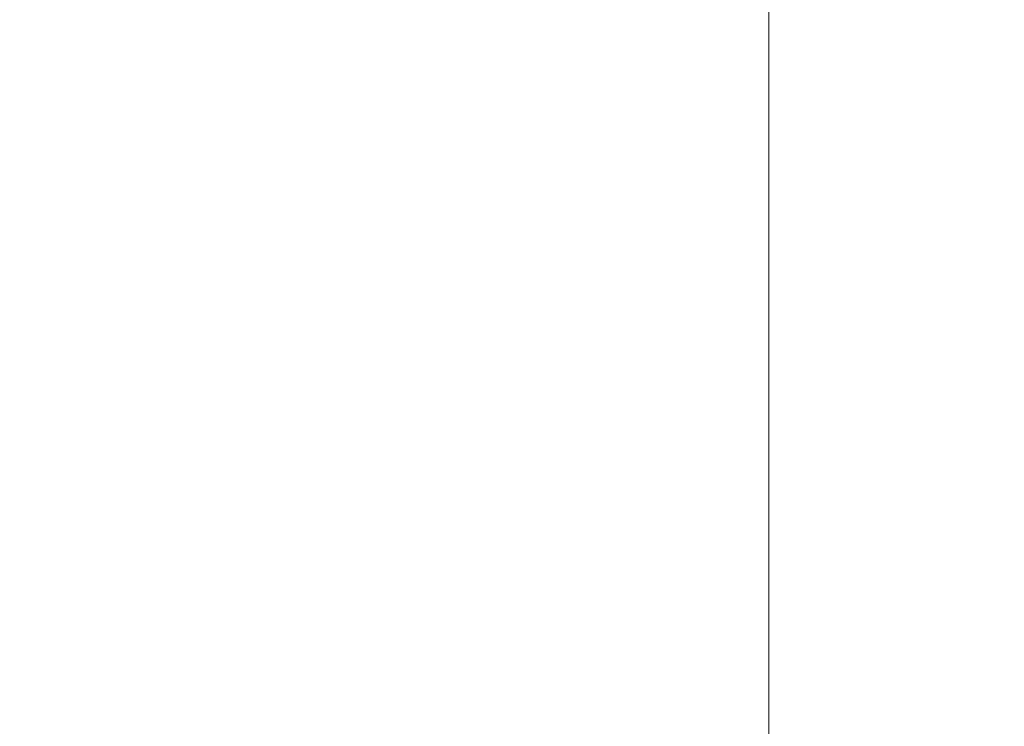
# Model space of a CAD drawing. Header units: millimetres. Extents: x -276 to 275, y -103 to 102.
# Tile 173 of 256: x -4.29304 to -4.28541, y -17.99522 to -17.98975. Entities that reach past the tile are written whole.
import ezdxf

# ---------------------------------------------------------------- set-up
doc = ezdxf.new("R2010")
doc.units = ezdxf.units.MM
doc.layers.add('G-IMPT', color=8, linetype='Continuous')

# ---------------------------------------------------------------- blocks, each defined once
blk = doc.blocks.new('QS5590_dwg-72702-View 1')
at = {"layer": 'G-IMPT', "lineweight": 9}
mesh = blk.add_polyface(dxfattribs=at)
corners = [(-13.5000004, -18.0000005, 3.4641017), (-13.5000004, -13.0000002, 3.4641017), (-12.0155445, -13.0000002, 4.3211525), (-12.0155445, -18.0000005, 4.3211525)]
mesh.append_faces([[corners[k] for k in face] for face in [(0, 1, 2, 3)]])
mesh = blk.add_polyface(dxfattribs=at)
corners = [(-12.0155445, -18.0000005, 4.3211525), (-12.0155445, -13.0000002, 4.3211525), (-10.6249999, -13.0000002, 5.412659), (-8.9844557, -13.0000002, 6.0711524), (-8.9844557, -18.0000005, 6.0711524), (-10.6249999, -18.0000005, 5.412659)]
mesh.append_faces([[corners[k] for k in face] for face in [(2, 3, 4, 5), (5, 0, 1, 2)]], dxfattribs={"vtx3": -1})
mesh = blk.add_polyface(dxfattribs=at)
corners = [(-6.0155445, -18.0000005, 6.0711524), (-6.0155445, -13.0000002, 6.0711524), (-4.3750001, -13.0000002, 5.412659), (-2.9844554, -13.0000002, 4.3211525), (-2.9844554, -18.0000005, 4.3211525), (-4.3750001, -18.0000005, 5.412659)]
mesh.append_faces([[corners[k] for k in face] for face in [(3, 4, 5, 2), (0, 1, 2, 5)]], dxfattribs={"vtx2": -1})
mesh = blk.add_polyface(dxfattribs=at)
corners = [(-1.5, -13.0000002, 3.4641017), (-1.5, -18.0000005, 3.4641017), (-2.9844554, -18.0000005, 4.3211525), (-2.9844554, -13.0000002, 4.3211525)]
mesh.append_faces([[corners[k] for k in face] for face in [(0, 1, 2, 3)]])

msp = doc.modelspace()

# ---------------------------------------------------------------- block references
at = {"layer": 'G-IMPT', "lineweight": 9, "extrusion": (-1, 0, 0), "rotation": 90}
msp.add_blockref('QS5590_dwg-72702-View 1', (0, 37.0838961, -0.0339207), dxfattribs=at)

doc.saveas('drawing.dxf')
